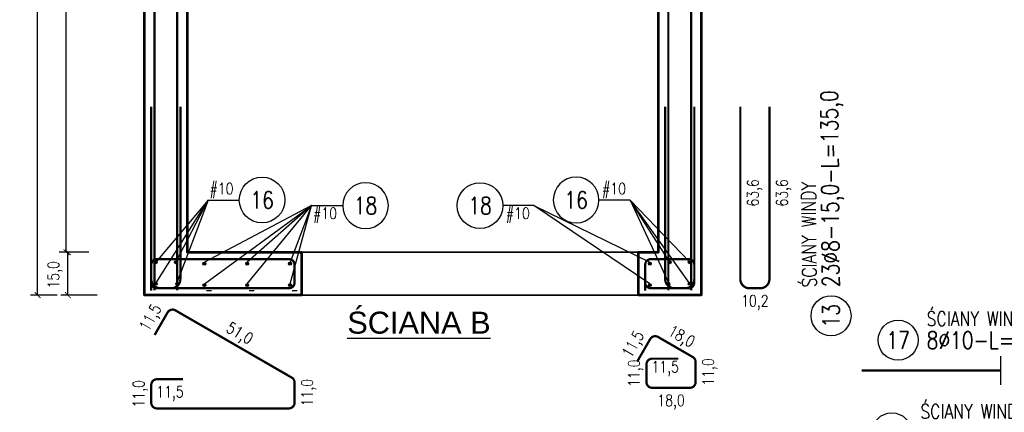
# Model space of a CAD drawing. Header units: millimetres. Extents: x 49320 to 60117, y -4209 to 20568.
# Tile 164 of 252: x 55992 to 56337, y 815 to 953. Entities that reach past the tile are written whole.
import ezdxf
from ezdxf.enums import TextEntityAlignment as Align

# ---------------------------------------------------------------- set-up
doc = ezdxf.new("R2010")
doc.units = ezdxf.units.MM
for name, pattern in [('_DASH', [10, 8, -2]), ('ACAD_ISO02W100', [15, 12, -3]), ('CONTINOUS', [0])]:
    doc.linetypes.add(name, pattern=pattern)
doc.layers.add('_AA ściany proj.', color=7, linetype='CONTINOUS', lineweight=53, true_color=0x0037db)
doc.layers.add('_mt_naproża i podciągi', color=7, linetype='ACAD_ISO02W100', lineweight=35, true_color=0xdf3081)
for name, color, linetype in [('_mt_wymiary konstr', 3, 'Continuous'), ('e-cad_cienkie', 1, 'Continuous'), ('e-cad_opisy', 7, 'Continuous'), ('e-cad_prety_przekroj', 4, 'Continuous'), ('e-cad_prety_widok', 3, 'Continuous'), ('e-cad_strzemiona', 3, 'Continuous')]:
    doc.layers.add(name, color=color, linetype=linetype)
doc.layers.add('e-cad_rzutnie', color=61, linetype='Continuous', plot=False)
doc.styles.add('ARIAL_CE', font='txt', dxfattribs={"height": 12})
doc.styles.add('e-cad_1', font='simplex.shx', dxfattribs={"width": 0.8})
doc.dimstyles.new('e-cad_1_20_[cm]', dxfattribs={"dimtxt": 0.18, "dimasz": 0.18, "dimexe": 0.18, "dimexo": 0.0625, "dimgap": 0.09, "dimtad": 0, "dimtih": 1, "dimtoh": 1, "dimdec": 4, "dimzin": 0, "dimdsep": 46, "dimtxsty": 'Standard', "dimcen": 0.09, "dimadec": 0, "dimazin": 0, "dimtfac": 1, "dimtdec": 4, "dimtofl": 0, "dimtmove": 0, "dimatfit": 3, "dimfxl": 1, "dimtolj": 1, "dimtzin": 0, "dimarcsym": 0})
doc.dimstyles.new('e-cad_1_20_[mm]', dxfattribs={"dimtxt": 0.18, "dimasz": 0.18, "dimexe": 0.18, "dimexo": 0.0625, "dimgap": 0.09, "dimtad": 0, "dimtih": 1, "dimtoh": 1, "dimdec": 4, "dimzin": 0, "dimdsep": 46, "dimtxsty": 'Standard', "dimcen": 0.09, "dimadec": 0, "dimazin": 0, "dimtfac": 1, "dimtdec": 4, "dimtofl": 0, "dimtmove": 0, "dimatfit": 3, "dimfxl": 1, "dimtolj": 1, "dimtzin": 0, "dimarcsym": 0})

# ---------------------------------------------------------------- blocks, each defined once
blk = doc.blocks.new('_ArchTick')
at = {"color": 0, "linetype": 'ByBlock', "const_width": 0.15}
blk.add_lwpolyline([(-0.5, -0.5), (0.5, 0.5)], dxfattribs=at)
blk = doc.blocks.new('*D1428')
at = {"layer": '_mt_wymiary konstr', "lineweight": -2, "ltscale": 0.08}
for p, q in [((56015.9, 871.23), (56006.07, 871.23)), ((56008.57, 856.23), (56008.57, 871.23)), ((56018.85, 856.23), (56006.07, 856.23))]:
    blk.add_line(p, q, dxfattribs=at)
at = {"layer": 'Defpoints', "color": 0}
for p in [(56008.57, 871.23), (56017.15, 871.23), (56020.1, 856.23)]:
    blk.add_point(p, dxfattribs=at)
at = {"layer": '_mt_wymiary konstr', "linetype": 'ByBlock', "lineweight": -2, "xscale": 2, "yscale": 2, "zscale": 2}
for p, rotation in [((56008.57, 871.23), 90), ((56008.57, 856.23), 270)]:
    blk.add_blockref('_ArchTick', p, dxfattribs=dict(at, rotation=rotation))
at = {"layer": '_mt_wymiary konstr', "color": 7, "insert": (56004.13, 863.33), "char_height": 4, "attachment_point": 5, "rotation": 90, "style": 'e-cad_1'}
blk.add_mtext('15,0', dxfattribs=at)
blk = doc.blocks.new('*D1429')
at = {"layer": '_mt_wymiary konstr', "lineweight": -2, "ltscale": 0.08}
for p, q in [((56013.62, 1065.23), (56005.53, 1065.23)), ((56008.03, 871.23), (56008.03, 1065.23)), ((56015.9, 871.23), (56005.53, 871.23))]:
    blk.add_line(p, q, dxfattribs=at)
at = {"layer": 'Defpoints', "color": 0}
for p in [(56008.03, 1065.23), (56014.87, 1065.23), (56017.15, 871.23)]:
    blk.add_point(p, dxfattribs=at)
at = {"layer": '_mt_wymiary konstr', "linetype": 'ByBlock', "lineweight": -2, "xscale": 2, "yscale": 2, "zscale": 2}
for p, rotation in [((56008.03, 1065.23), 90), ((56008.03, 871.23), 270)]:
    blk.add_blockref('_ArchTick', p, dxfattribs=dict(at, rotation=rotation))
at = {"layer": '_mt_wymiary konstr', "color": 7, "insert": (56004.4, 968.23), "char_height": 4, "attachment_point": 5, "rotation": 90, "style": 'e-cad_1'}
blk.add_mtext('194,0', dxfattribs=at)
blk = doc.blocks.new('*D1430')
at = {"layer": '_mt_wymiary konstr', "lineweight": -2, "ltscale": 0.08}
for p, q in [((56004.28, 1080.23), (55995.46, 1080.23)), ((55997.96, 856.23), (55997.96, 1080.23)), ((56004.82, 856.23), (55995.46, 856.23))]:
    blk.add_line(p, q, dxfattribs=at)
at = {"layer": 'Defpoints', "color": 0}
for p in [(55997.96, 1080.23), (56005.53, 1080.23), (56006.07, 856.23)]:
    blk.add_point(p, dxfattribs=at)
at = {"layer": '_mt_wymiary konstr', "linetype": 'ByBlock', "lineweight": -2, "xscale": 2, "yscale": 2, "zscale": 2}
for p, rotation in [((55997.96, 1080.23), 90), ((55997.96, 856.23), 270)]:
    blk.add_blockref('_ArchTick', p, dxfattribs=dict(at, rotation=rotation))
at = {"layer": '_mt_wymiary konstr', "color": 7, "insert": (55994.33, 968.23), "char_height": 4, "attachment_point": 5, "rotation": 90, "style": 'e-cad_1'}
blk.add_mtext('224,0', dxfattribs=at)
blk = doc.blocks.new('e-cad_ZelbetOpis_7')
blk.add_circle((5, 5), 3.5)
at = {"layer": 'e-cad_opisy', "style": 'e-cad_1', "width": 0.8, "flags": 1}
for tag, p in [('SREDNICA', (25, 8)), ('SZT', (25, 7)), ('DLUGOSC', (25, 7.5)), ('KOD', (30, 8)), ('HAK_1', (30, 7.5)), ('HAK_2', (30, 7)), ('GATUNEK_STALI', (25, 6.5)), ('OPIS_2', (25, 5.5)), ('KLASA_STALI', (25, 6)), ('A', (30, 6.5)), ('C', (30, 5.5)), ('B', (30, 6)), ('D', (30, 5)), ('E', (30, 4.5)), ('F', (30, 4)), ('R', (30, 3.5)), ('HAK_1_DLUGOSC', (30, 3)), ('HAK_2_DLUGOSC', (30, 2.5)), ('KIERUNEK', (30, 2))]:
    blk.add_attdef(tag, p, '', height=0.3, dxfattribs=at)
at = {"layer": 'e-cad_opisy', "style": 'e-cad_1', "width": 0.8}
blk.add_attdef('NR', text='', height=3, dxfattribs=at).set_placement((5, 3.5), align=Align.CENTER)
for tag, p in [('OPIS_1', (10, 3.5)), ('UWAGI', (10, -6))]:
    blk.add_attdef(tag, p, '', height=3, dxfattribs=at)
at = {"layer": 'e-cad_rzutnie', "style": 'e-cad_1', "width": 0.8}
blk.add_attdef('POZYCJA', (10, 7.5), '', height=2.5, dxfattribs=at)
blk = doc.blocks.new('e-cad_ZelbetOpisNiezliczalny_1P')
at = {"layer": 'e-cad_cienkie'}
blk.add_circle((4, 0), 4, dxfattribs=at)
at = {"layer": 'e-cad_opisy', "ltscale": 0.04, "style": 'e-cad_1', "width": 0.8}
for tag, p in [('OPIS', (-1, 1)), ('UWAGI', (-1, -3))]:
    blk.add_attdef(tag, text='', height=2, dxfattribs=at).set_placement(p, align=Align.RIGHT)
blk.add_attdef('NR', text='', height=3, dxfattribs=at).set_placement((4, 0), align=Align.MIDDLE_CENTER)

msp = doc.modelspace()

# ---------------------------------------------------------------- hatches: boundary and pattern name
at = {"layer": 'e-cad_prety_przekroj', "ltscale": 80}
h = msp.add_hatch(color=256, dxfattribs=at)
edge = h.paths.add_edge_path()
edge.add_arc((56039.38, 867.75), 0.5, 270, 630)
h = msp.add_hatch(color=256, dxfattribs=at)
edge = h.paths.add_edge_path()
edge.add_arc((56039.38, 867.74), 0.5, 270, 630)
h = msp.add_hatch(color=256, dxfattribs=at)
edge = h.paths.add_edge_path()
edge.add_arc((56039.38, 867.73), 0.5, 270, 630)
h = msp.add_hatch(color=256, dxfattribs=at)
edge = h.paths.add_edge_path()
edge.add_arc((56046.38, 867.75), 0.5, -90, 270, ccw=False)
h = msp.add_hatch(color=256, dxfattribs=at)
edge = h.paths.add_edge_path()
edge.add_arc((56046.38, 867.74), 0.5, -90, 270, ccw=False)
h = msp.add_hatch(color=256, dxfattribs=at)
edge = h.paths.add_edge_path()
edge.add_arc((56046.38, 867.73), 0.5, -90, 270, ccw=False)
h = msp.add_hatch(color=256, dxfattribs=at)
edge = h.paths.add_edge_path()
edge.add_arc((56056.38, 867.24), 0.5, 90, 450)
h = msp.add_hatch(color=256, dxfattribs=at)
edge = h.paths.add_edge_path()
edge.add_arc((56056.38, 867.23), 0.5, 90, 450)
h = msp.add_hatch(color=256, dxfattribs=at)
edge = h.paths.add_edge_path()
edge.add_arc((56056.38, 867.23), 0.5, 90, 450)
h = msp.add_hatch(color=256, dxfattribs=at)
edge = h.paths.add_edge_path()
edge.add_arc((56071.38, 867.24), 0.5, 90, 450)
h = msp.add_hatch(color=256, dxfattribs=at)
edge = h.paths.add_edge_path()
edge.add_arc((56071.38, 867.23), 0.5, 90, 450)
h = msp.add_hatch(color=256, dxfattribs=at)
edge = h.paths.add_edge_path()
edge.add_arc((56071.38, 867.23), 0.5, 90, 450)
h = msp.add_hatch(color=256, dxfattribs=at)
edge = h.paths.add_edge_path()
edge.add_arc((56086.38, 867.24), 0.5, 90, 450)
h = msp.add_hatch(color=256, dxfattribs=at)
edge = h.paths.add_edge_path()
edge.add_arc((56086.38, 867.23), 0.5, 90, 450)
h = msp.add_hatch(color=256, dxfattribs=at)
edge = h.paths.add_edge_path()
edge.add_arc((56086.38, 867.23), 0.5, 90, 450)
h = msp.add_hatch(color=256, dxfattribs=at)
edge = h.paths.add_edge_path()
edge.add_arc((56212.38, 867.24), 0.5, -270, 90, ccw=False)
h = msp.add_hatch(color=256, dxfattribs=at)
edge = h.paths.add_edge_path()
edge.add_arc((56212.38, 867.23), 0.5, -270, 90, ccw=False)
h = msp.add_hatch(color=256, dxfattribs=at)
edge = h.paths.add_edge_path()
edge.add_arc((56212.38, 867.23), 0.5, -270, 90, ccw=False)
h = msp.add_hatch(color=256, dxfattribs=at)
edge = h.paths.add_edge_path()
edge.add_arc((56219.38, 867.75), 0.5, 270, 630)
h = msp.add_hatch(color=256, dxfattribs=at)
edge = h.paths.add_edge_path()
edge.add_arc((56219.38, 867.74), 0.5, 270, 630)
h = msp.add_hatch(color=256, dxfattribs=at)
edge = h.paths.add_edge_path()
edge.add_arc((56219.38, 867.73), 0.5, 270, 630)
h = msp.add_hatch(color=256, dxfattribs=at)
edge = h.paths.add_edge_path()
edge.add_arc((56226.38, 867.75), 0.5, -90, 270, ccw=False)
h = msp.add_hatch(color=256, dxfattribs=at)
edge = h.paths.add_edge_path()
edge.add_arc((56226.38, 867.74), 0.5, -90, 270, ccw=False)
h = msp.add_hatch(color=256, dxfattribs=at)
edge = h.paths.add_edge_path()
edge.add_arc((56226.38, 867.73), 0.5, -90, 270, ccw=False)
h = msp.add_hatch(color=256, dxfattribs=at)
edge = h.paths.add_edge_path()
edge.add_arc((56039.38, 860.23), 0.5, 270, 630)
h = msp.add_hatch(color=256, dxfattribs=at)
edge = h.paths.add_edge_path()
edge.add_arc((56039.38, 860.23), 0.5, 270, 630)
h = msp.add_hatch(color=256, dxfattribs=at)
edge = h.paths.add_edge_path()
edge.add_arc((56039.38, 860.22), 0.5, 270, 630)
h = msp.add_hatch(color=256, dxfattribs=at)
edge = h.paths.add_edge_path()
edge.add_arc((56046.9, 860.23), 0.5, -180, 180, ccw=False)
h = msp.add_hatch(color=256, dxfattribs=at)
edge = h.paths.add_edge_path()
edge.add_arc((56046.89, 860.23), 0.5, -180, 180, ccw=False)
h = msp.add_hatch(color=256, dxfattribs=at)
edge = h.paths.add_edge_path()
edge.add_arc((56046.9, 860.23), 0.5, -180, 180, ccw=False)
h = msp.add_hatch(color=256, dxfattribs=at)
edge = h.paths.add_edge_path()
edge.add_arc((56056.38, 859.72), 0.5, 90, 450)
h = msp.add_hatch(color=256, dxfattribs=at)
edge = h.paths.add_edge_path()
edge.add_arc((56056.38, 859.71), 0.5, 90, 450)
h = msp.add_hatch(color=256, dxfattribs=at)
edge = h.paths.add_edge_path()
edge.add_arc((56056.38, 859.71), 0.5, 90, 450)
h = msp.add_hatch(color=256, dxfattribs=at)
edge = h.paths.add_edge_path()
edge.add_arc((56071.38, 859.72), 0.5, 90, 450)
h = msp.add_hatch(color=256, dxfattribs=at)
edge = h.paths.add_edge_path()
edge.add_arc((56071.38, 859.71), 0.5, 90, 450)
h = msp.add_hatch(color=256, dxfattribs=at)
edge = h.paths.add_edge_path()
edge.add_arc((56071.38, 859.71), 0.5, 90, 450)
h = msp.add_hatch(color=256, dxfattribs=at)
edge = h.paths.add_edge_path()
edge.add_arc((56086.38, 859.72), 0.5, 90, 450)
h = msp.add_hatch(color=256, dxfattribs=at)
edge = h.paths.add_edge_path()
edge.add_arc((56086.38, 859.71), 0.5, 90, 450)
h = msp.add_hatch(color=256, dxfattribs=at)
edge = h.paths.add_edge_path()
edge.add_arc((56086.38, 859.71), 0.5, 90, 450)
h = msp.add_hatch(color=256, dxfattribs=at)
edge = h.paths.add_edge_path()
edge.add_arc((56212.38, 859.72), 0.5, -270, 90, ccw=False)
h = msp.add_hatch(color=256, dxfattribs=at)
edge = h.paths.add_edge_path()
edge.add_arc((56212.38, 859.71), 0.5, -270, 90, ccw=False)
h = msp.add_hatch(color=256, dxfattribs=at)
edge = h.paths.add_edge_path()
edge.add_arc((56212.38, 859.71), 0.5, -270, 90, ccw=False)
h = msp.add_hatch(color=256, dxfattribs=at)
edge = h.paths.add_edge_path()
edge.add_arc((56218.86, 860.23), 0.5, 0, 360)
h = msp.add_hatch(color=256, dxfattribs=at)
edge = h.paths.add_edge_path()
edge.add_arc((56218.86, 860.23), 0.5, 0, 360)
h = msp.add_hatch(color=256, dxfattribs=at)
edge = h.paths.add_edge_path()
edge.add_arc((56218.87, 860.23), 0.5, 0, 360)
h = msp.add_hatch(color=256, dxfattribs=at)
edge = h.paths.add_edge_path()
edge.add_arc((56226.38, 860.23), 0.5, -90, 270, ccw=False)
h = msp.add_hatch(color=256, dxfattribs=at)
edge = h.paths.add_edge_path()
edge.add_arc((56226.38, 860.23), 0.5, -90, 270, ccw=False)
h = msp.add_hatch(color=256, dxfattribs=at)
edge = h.paths.add_edge_path()
edge.add_arc((56226.38, 860.22), 0.5, -90, 270, ccw=False)

# ---------------------------------------------------------------- linework, layer by layer
at = {"layer": '_AA ściany proj.', "ltscale": 3}
for points in [[(56035.38, 1080.23), (56090.38, 1080.23), (56090.38, 1065.23), (56050.38, 1065.23), (56050.38, 871.23), (56090.38, 871.23), (56090.38, 856.23), (56035.38, 856.23), (56035.38, 856.23), (56035.38, 856.23), (56035.38, 856.23), (56035.38, 1080.23), (56035.38, 1080.23), (56035.38, 1080.23)], [(56208.38, 1080.23), (56230.38, 1080.23), (56230.38, 1080.23), (56230.38, 1080.23), (56230.38, 856.23), (56230.38, 856.23), (56230.38, 856.23), (56208.38, 856.23), (56208.38, 871.23), (56215.38, 871.23), (56215.38, 1065.23), (56208.38, 1065.23), (56208.38, 1080.23)]]:
    msp.add_lwpolyline(points, dxfattribs=at)
at = {"layer": '_mt_naproża i podciągi', "ltscale": 100}
msp.add_lwpolyline([(56090.38, 871.23), (56208.38, 871.23), (56208.38, 856.23), (56090.38, 856.23)], close=True, dxfattribs=at)
at = {"layer": 'e-cad_cienkie', "ltscale": 0.307692}
for p, q in [((56057.68, 889.51, 0), (56046.38, 859.64)), ((56093.92, 887.55, 0), (56086.38, 867.73, 0)), ((56205.5, 889.51, 0), (56219.38, 859.64))]:
    msp.add_line(p, q, dxfattribs=at)
at = {"layer": 'e-cad_cienkie', "ltscale": 2}
for p, q in [((56058.88, 857.73), (56057.08, 857.73)), ((56073.88, 857.73), (56072.08, 857.73)), ((56088.88, 857.73), (56087.08, 857.73))]:
    msp.add_line(p, q, dxfattribs=at)
at = {"layer": 'e-cad_cienkie', "ltscale": 0.307692, "elevation": 0}
for points in [[(56057.68, 889.51), (56039.38, 867.78)], [(56046.38, 867.78), (56057.68, 889.51)], [(56093.92, 887.55), (56056.38, 867.73)], [(56056.38, 860.22), (56093.92, 887.55)], [(56057.68, 889.51), (56068.6, 889.51)], [(56093.92, 887.55), (56071.38, 867.75)], [(56071.38, 860.23), (56093.92, 887.55)], [(56093.92, 887.55), (56104.84, 887.55)], [(56171.83, 887.55), (56160.92, 887.55)], [(56171.83, 887.55), (56212.38, 867.75)], [(56212.38, 860.23), (56171.83, 887.55)], [(56205.5, 889.51), (56194.58, 889.51)], [(56205.5, 889.51), (56226.38, 867.78)], [(56219.38, 867.78), (56205.5, 889.51)]]:
    msp.add_lwpolyline(points, dxfattribs=at)
at = {"layer": 'e-cad_cienkie', "ltscale": 0.8}
msp.add_lwpolyline([(56335.3, 824.84), (56335.3, 834.84)], dxfattribs=at)
at = {"layer": 'e-cad_prety_przekroj', "ltscale": 80}
for centre in [(56039.38, 867.75, 0), (56039.38, 867.74, 0), (56039.38, 867.73, 0), (56046.38, 867.75, 0), (56046.38, 867.74, 0), (56046.38, 867.73, 0), (56056.38, 867.24, 0), (56056.38, 867.23, 0), (56056.38, 867.23, 0), (56071.38, 867.24, 0), (56071.38, 867.23, 0), (56071.38, 867.23, 0), (56086.38, 867.24, 0), (56086.38, 867.23, 0), (56086.38, 867.23, 0), (56212.38, 867.24, 0), (56212.38, 867.23, 0), (56212.38, 867.23, 0), (56219.38, 867.75, 0), (56219.38, 867.74, 0), (56219.38, 867.73, 0), (56226.38, 867.75, 0), (56226.38, 867.74, 0), (56226.38, 867.73, 0), (56039.38, 860.23, 0), (56039.38, 860.23, 0), (56039.38, 860.22, 0), (56046.89, 860.23, 0), (56046.9, 860.23, 0), (56046.9, 860.23, 0), (56056.38, 859.72, 0), (56056.38, 859.71, 0), (56056.38, 859.71, 0), (56071.38, 859.72, 0), (56071.38, 859.71, 0), (56071.38, 859.71, 0), (56086.38, 859.72, 0), (56086.38, 859.71, 0), (56086.38, 859.71, 0), (56212.38, 859.72, 0), (56212.38, 859.71, 0), (56212.38, 859.71, 0), (56218.86, 860.23, 0), (56218.86, 860.23, 0), (56218.87, 860.23, 0), (56226.38, 860.23, 0), (56226.38, 860.23, 0), (56226.38, 860.22, 0)]:
    msp.add_circle(centre, 0.5, dxfattribs=at)
at = {"layer": 'e-cad_prety_widok', "color": 1, "linetype": '_DASH', "ltscale": 0.3}
for points in [[(56038.88, 1068.89, 0.8, 0.8, 0), (56038.88, 857.89, 0, 0, 0)], [(56046.88, 1068.89, 0.8, 0.8, 0), (56046.88, 857.89, 0, 0, 0)], [(56218.88, 1068.89, 0.8, 0.8, 0), (56218.88, 857.89, 0, 0, 0)], [(56226.88, 1068.89, 0.8, 0.8, 0), (56226.88, 857.89, 0, 0, 0)]]:
    msp.add_lwpolyline(points, format="xyseb", dxfattribs=at)
at = {"layer": 'e-cad_prety_widok', "ltscale": 80, "elevation": 0}
for points in [[(56037.78, 922.18, 0.8, 0.8, 0), (56037.78, 861.83, 0.8, 0.8, 0.414214), (56040.98, 858.63, 0.8, 0.8, 0), (56044.78, 858.63, 0.8, 0.8, 0.414214), (56047.98, 861.83, 0.8, 0.8, 0), (56047.98, 922.18, 0, 0, 0)], [(56227.98, 922.18, 0.8, 0.8, 0), (56227.98, 861.83, 0.8, 0.8, -0.414214), (56224.78, 858.63, 0.8, 0.8, 0), (56220.98, 858.63, 0.8, 0.8, -0.414214), (56217.78, 861.83, 0.8, 0.8, 0), (56217.78, 922.18, 0, 0, 0)], [(56244.09, 922.18, 0.8, 0.8, 0), (56244.09, 861.83, 0.8, 0.8, 0.414214), (56247.29, 858.63, 0.8, 0.8, 0), (56251.09, 858.63, 0.8, 0.8, 0.414214), (56254.29, 861.83, 0.8, 0.8, 0), (56254.29, 922.18, 0, 0, 0)]]:
    msp.add_lwpolyline(points, format="xyseb", dxfattribs=at)
at = {"layer": 'e-cad_prety_widok', "ltscale": 0.8}
msp.add_lwpolyline([(56286.55, 829.84, 0.8, 0.8, 0), (56335.3, 829.84, 0, 0, 0)], format="xyseb", dxfattribs=at)
at = {"layer": 'e-cad_strzemiona', "ltscale": 2}
for points in [[(56048.88, 868.83, 0.8, 0.8, 0), (56039.78, 868.83, 0.8, 0.8, 0.414214), (56037.78, 866.83, 0.8, 0.8, 0), (56037.78, 860.63, 0.8, 0.8, 0.414214), (56039.78, 858.63, 0.8, 0.8, 0), (56085.98, 858.63, 0.8, 0.8, 0.414214), (56087.98, 860.63, 0.8, 0.8, 0), (56087.98, 866.83, 0.8, 0.8, 0.414214), (56085.98, 868.83, 0.8, 0.8, 0), (56039.78, 868.83, 0.8, 0.8, 0.414214), (56037.78, 866.83, 0.8, 0.8, 0), (56037.78, 857.73, 0, 0, 0)], [(56221.88, 868.83, 0.8, 0.8, 0), (56212.78, 868.83, 0.8, 0.8, 0.414214), (56210.78, 866.83, 0.8, 0.8, 0), (56210.78, 860.63, 0.8, 0.8, 0.414214), (56212.78, 858.63, 0.8, 0.8, 0), (56225.98, 858.63, 0.8, 0.8, 0.414214), (56227.98, 860.63, 0.8, 0.8, 0), (56227.98, 866.83, 0.8, 0.8, 0.414214), (56225.98, 868.83, 0.8, 0.8, 0), (56212.78, 868.83, 0.8, 0.8, 0.414214), (56210.78, 866.83, 0.8, 0.8, 0), (56210.78, 857.73, 0, 0, 0)]]:
    msp.add_lwpolyline(points, format="xyseb", dxfattribs=at)
at = {"layer": 'e-cad_strzemiona', "ltscale": 0.8}
for points in [[(56048.88, 826.79, 0.8, 0.8, 0), (56039.78, 826.79, 0.8, 0.8, 0.414214), (56037.78, 824.79, 0.8, 0.8, 0), (56037.78, 818.59, 0.8, 0.8, 0.414214), (56039.78, 816.59, 0.8, 0.8, 0), (56085.98, 816.59, 0.8, 0.8, 0.414214), (56087.98, 818.59, 0.8, 0.8, 0), (56087.98, 825.63, 0.8, 0.8, 0.267949), (56086.98, 827.37, 0.8, 0.8, 0), (56046.24, 850.89, 0.8, 0.8, 0.414214), (56043.5, 850.16, 0.8, 0.8, 0), (56038.95, 842.28, 0, 0, 0)], [(56222.33, 833.99, 0.8, 0.8, 0), (56213.23, 833.99, 0.8, 0.8, 0.414214), (56211.23, 831.99, 0.8, 0.8, 0), (56211.23, 825.79, 0.8, 0.8, 0.414214), (56213.23, 823.79, 0.8, 0.8, 0), (56226.43, 823.79, 0.8, 0.8, 0.414214), (56228.43, 825.79, 0.8, 0.8, 0), (56228.43, 832.84, 0.8, 0.8, 0.267949), (56227.43, 834.57, 0.8, 0.8, 0), (56215.27, 841.59, 0.8, 0.8, 0.414214), (56212.53, 840.86, 0.8, 0.8, 0), (56207.98, 832.98, 0, 0, 0)]]:
    msp.add_lwpolyline(points, format="xyseb", dxfattribs=at)

# ---------------------------------------------------------------- block references
at = {"layer": 'e-cad_opisy', "ltscale": 0.8, "xscale": 2, "yscale": 2, "zscale": 2, "rotation": 90.46778969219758}
msp.add_blockref('e-cad_ZelbetOpis_7', (56285.95, 839.09), dxfattribs=at).add_auto_attribs({'OPIS_1': '23%%C8-15,0-L=135,0', 'NR': '13', 'POZYCJA': 'ŚCIANY WINDY'})
at = {"layer": 'e-cad_opisy', "ltscale": 0.307692, "xscale": 2, "yscale": 2, "zscale": 2}
msp.add_blockref('e-cad_ZelbetOpisNiezliczalny_1P', (56068.6, 889.51, 0), dxfattribs=at).add_auto_attribs({'OPIS': '#10', 'NR': '16'})
at = {"layer": 'e-cad_opisy', "ltscale": 0.307692}
ref = msp.add_blockref('e-cad_ZelbetOpisNiezliczalny_1P', (56194.58, 889.51, 0), dxfattribs=dict(at, xscale=-2, yscale=2, zscale=2))
ref.add_attrib('OPIS', '#10', dxfattribs={"ltscale": 0.04, "height": 4, "style": 'e-cad_1', "width": 0.8}).set_placement((56204.05, 891.51, 0), align=Align.RIGHT)
ref.add_attrib('NR', '16', dxfattribs={"ltscale": 0.04, "height": 6, "style": 'e-cad_1', "width": 0.8}).set_placement((56186.58, 889.51, 0), align=Align.MIDDLE_CENTER)
ref = msp.add_blockref('e-cad_ZelbetOpisNiezliczalny_1P', (56104.84, 887.55, 0), dxfattribs=dict(at, xscale=-2, yscale=2, zscale=2, rotation=180))
ref.add_attrib('OPIS', '#10', dxfattribs={"ltscale": 0.04, "height": 4, "style": 'e-cad_1', "width": 0.8}).set_placement((56102.84, 882.88, 0), align=Align.RIGHT)
ref.add_attrib('NR', '18', dxfattribs={"ltscale": 0.04, "height": 6, "style": 'e-cad_1', "width": 0.8}).set_placement((56112.84, 887.55, 0), align=Align.MIDDLE_CENTER)
ref = msp.add_blockref('e-cad_ZelbetOpisNiezliczalny_1P', (56160.92, 887.55, 0), dxfattribs=dict(at, xscale=2, yscale=2, zscale=2, rotation=180))
ref.add_attrib('OPIS', '#10', dxfattribs={"ltscale": 0.04, "height": 4, "style": 'e-cad_1', "width": 0.8}).set_placement((56170.38, 882.88, 0), align=Align.RIGHT)
ref.add_attrib('NR', '18', dxfattribs={"ltscale": 0.04, "height": 6, "style": 'e-cad_1', "width": 0.8}).set_placement((56152.92, 887.55, 0), align=Align.MIDDLE_CENTER)
at = {"layer": 'e-cad_opisy', "ltscale": 0.8, "xscale": 2, "yscale": 2, "zscale": 2}
for p, values in [((56289.35, 830.45), {'OPIS_1': '8%%c10-L=345,0', 'NR': '17', 'POZYCJA': 'ŚCIANY WINDY'}), ((56287.16, 798.01), {'OPIS_1': '8%%c10-L=1402,0', 'NR': '18', 'POZYCJA': 'ŚCIANY WINDY'})]:
    msp.add_blockref('e-cad_ZelbetOpis_7', p, dxfattribs=at).add_auto_attribs(values)

# ---------------------------------------------------------------- texts
at = {"style": 'ARIAL_CE'}
msp.add_text('%%UŚCIANA B', height=7.7, dxfattribs=at).set_placement((56106.44, 842.74))
at = {"layer": 'e-cad_opisy', "ltscale": 0.8, "style": 'e-cad_1', "width": 0.8}
for s, rotation, p in [('63,6', 90, (56248.49, 892.01)), ('63,6', 90, (56258.69, 892.01)), ('11,5', 60, (56037.42, 848.42)), ('51,0', 330, (56068.81, 842.94)), ('18,0', 330, (56223.55, 841.89)), ('11,5', 60, (56206.45, 839.12)), ('11,0', 90, (56206.83, 828.89)), ('11,0', 90, (56232.83, 829.32)), ('11,0', 90, (56033.38, 821.69)), ('11,0', 90, (56092.38, 822.11))]:
    msp.add_text(s, height=4, rotation=rotation, dxfattribs=at).set_placement(p, align=Align.MIDDLE_CENTER)
for s, p in [('10,2', (56249.19, 854.23)), ('11,5', (56217.78, 831.14)), ('11,5', (56044.33, 822.39)), ('18,0', (56219.83, 819.39))]:
    msp.add_text(s, height=4, dxfattribs=at).set_placement(p, align=Align.MIDDLE_CENTER)

# ---------------------------------------------------------------- dimensions: what is measured, and where the dimension line sits
at = {"layer": '_mt_wymiary konstr', "ltscale": 0.08}
for base, p1, p2, picture, middle in [((55997.96, 1080.23), (56006.07, 856.23), (56005.53, 1080.23), '*D1430', (55994.33, 968.23)), ((56008.03, 1065.23), (56017.15, 871.23), (56014.87, 1065.23), '*D1429', (56004.4, 968.23))]:
    dim = msp.add_linear_dim(base=base, p1=p1, p2=p2, angle=90, dimstyle='e-cad_1_20_[cm]', override={"dimscale": 2, "dimtxt": 2, "dimasz": 1, "dimexe": 1.25, "dimexo": 0.625, "dimgap": 0.625, "dimtad": 1, "dimtih": 0, "dimtoh": 0, "dimdec": 1, "dimrnd": 0.1, "dimzin": 1, "dimdsep": 44, "dimtxsty": 'e-cad_1', "dimblk": 'ArchTick', "dimcen": 2.5, "dimclrd": 256, "dimclre": 256, "dimclrt": 7, "dimtdec": 2, "dimtofl": 1, "dimtmove": 1, "dimtolj": 0, "dimtzin": 8}, dxfattribs=at)
    dim.commit()
    dim.dimension.update_dxf_attribs({"geometry": picture, "text_midpoint": middle})
dim = msp.add_linear_dim(base=(56008.57, 871.23), p1=(56020.1, 856.23), p2=(56017.15, 871.23), angle=90, dimstyle='e-cad_1_20_[cm]', override={"dimscale": 2, "dimtxt": 2, "dimasz": 1, "dimexe": 1.25, "dimexo": 0.625, "dimgap": 0.625, "dimtad": 1, "dimtih": 0, "dimtoh": 0, "dimdec": 1, "dimrnd": 0.1, "dimzin": 1, "dimdsep": 44, "dimtxsty": 'e-cad_1', "dimblk": 'ArchTick', "dimcen": 2.5, "dimclrd": 256, "dimclre": 256, "dimclrt": 7, "dimtdec": 2, "dimtofl": 1, "dimtmove": 2, "dimtolj": 0, "dimtzin": 8}, dxfattribs=at)
dim.commit()
dim.dimension.update_dxf_attribs({"geometry": '*D1428', "text_midpoint": (56004.13, 863.33), "dimtype": 160})

# ---------------------------------------------------------------- leaders
at = {"layer": 'e-cad_cienkie', "ltscale": 0.307692}
for points in [[(56038.88, 859.65, 0), (56057.68, 889.51, 0)], [(56086.38, 860.22, 0), (56093.92, 887.55, 0)], [(56226.88, 859.65, 0), (56205.5, 889.51, 0)]]:
    msp.add_leader(points, dimstyle='e-cad_1_20_[mm]', override={"dimscale": 400, "dimldrblk": 'None'}, dxfattribs=at)

doc.saveas('drawing.dxf')
